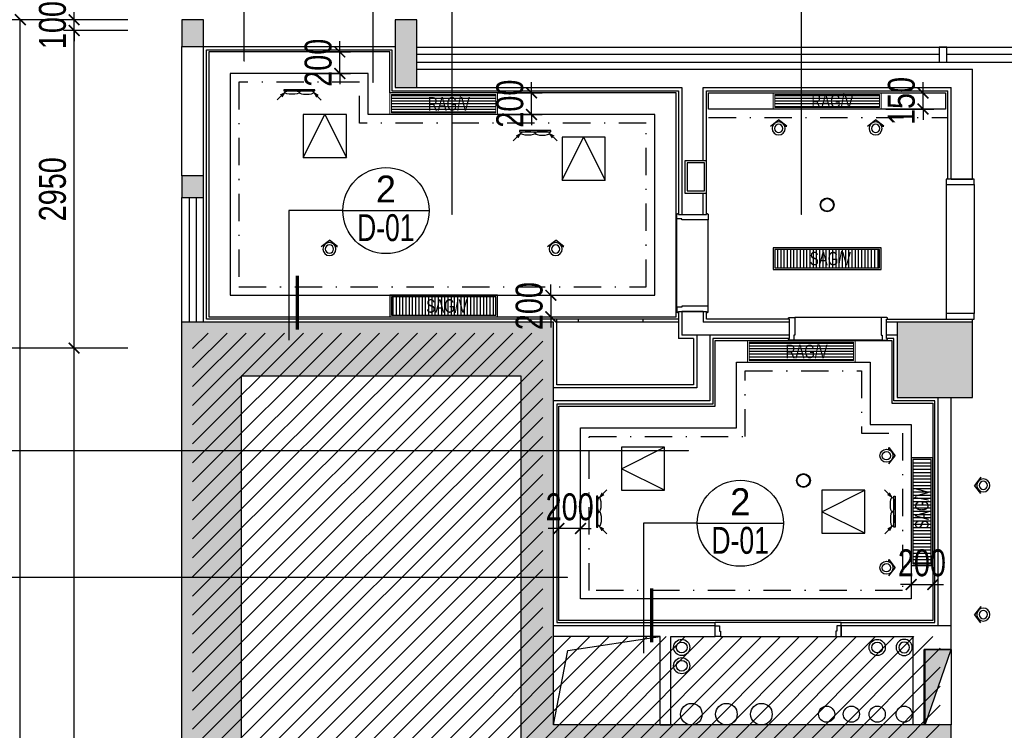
# Model space of a CAD drawing. Header units: millimetres. Extents: x -539149 to -534375, y 505028 to 505469.
# Tile 56 of 135: x -536701 to -536610, y 505299 to 505365. Entities that reach past the tile are written whole.
import ezdxf
from ezdxf.enums import TextEntityAlignment as Align

# ---------------------------------------------------------------- set-up
doc = ezdxf.new("R2010")
doc.units = ezdxf.units.MM
doc.header["$LTSCALE"] = 10
doc.linetypes.add('DASHDOTX2', pattern=[50.8, 25.4, -12.7, 0, -12.7])
doc.layers.get('Defpoints').update_dxf_attribs({"color": 8})
for name, color, linetype in [('-排水立管', 41, 'Continuous'), ('-消火栓', 242, 'Continuous'), ('-给水立管', 221, 'Continuous'), ('-自喷立管', 221, 'Continuous'), ('-雨水立管', 113, 'Continuous'), ('01-井道标注', 3, 'Continuous'), ('8', 8, 'Continuous'), ('A-建筑-原墙体', 2, 'Continuous'), ('A-建筑-拆墙', 251, 'Continuous'), ('A-建筑-新增墙体', 3, 'Continuous'), ('A-建筑-柱子、剪力墙', 251, 'Continuous'), ('A-建筑-窗户', 4, 'Continuous'), ('A-建筑-轴号', 3, 'Continuous'), ('B-平面-到顶装饰造型线', 6, 'Continuous'), ('B-平面-完成面造型线', 6, 'Continuous'), ('B-平面-尺寸', 8, 'Continuous'), ('B-平面-门洞线', 8, 'Continuous'), ('C-顶棚-灯具', 4, 'Continuous'), ('C-顶棚-细线', 31, 'Continuous'), ('C-顶棚-设备', 4, 'Continuous'), ('C-顶棚-造型线', 30, 'Continuous'), ('C-顶棚-造尺寸', 4, 'Continuous'), ('E-填充', 251, 'Continuous'), ('P-文字标注', 2, 'Continuous'), ('Q-立面-填充', 251, 'Continuous'), ('水管', 8, 'Continuous')]:
    doc.layers.add(name, color=color, linetype=linetype)
doc.layers.add('C-顶棚-空调', color=4, linetype='Continuous', lineweight=20)
doc.layers.add('E-空调', color=4, linetype='Continuous', lineweight=20)
doc.styles.add('CCD_DIM', font='txt', dxfattribs={"width": 0.8})
doc.styles.add('STSL', font='txt', dxfattribs={"width": 0.8})
doc.dimstyles.new('1', dxfattribs={"dimscale": 0, "dimtxt": 2.5, "dimasz": 1.5, "dimexe": 1, "dimexo": 0, "dimgap": 0.3, "dimtad": 1, "dimdec": 0, "dimzin": 0, "dimdsep": 46, "dimtxsty": 'Standard', "dimblk": 'ARCHTICK', "dimcen": 0.09, "dimclrd": 8, "dimclre": 8, "dimclrt": 4, "dimadec": 0, "dimazin": 0, "dimtfac": 1, "dimtdec": 0, "dimtix": 1, "dimtofl": 0, "dimtmove": 2, "dimatfit": 3, "dimldrblk": 'DOTSMALL', "dimfxl": 5, "dimfxlon": 1, "dimtolj": 1, "dimtzin": 0, "dimarcsym": 0})
doc.dimstyles.new('1-1', dxfattribs={"dimscale": 0, "dimtxt": 2.5, "dimasz": 1, "dimexe": 1, "dimexo": 1, "dimgap": 0.75, "dimtad": 1, "dimdec": 0, "dimrnd": 0.005, "dimzin": 0, "dimdsep": 46, "dimtxsty": 'CCD_DIM', "dimblk": 'ARCHTICK', "dimcen": 0.13, "dimclrd": 44, "dimclre": 44, "dimclrt": 50, "dimadec": 0, "dimazin": 0, "dimtfac": 1, "dimtdec": 0, "dimtix": 1, "dimtmove": 2, "dimatfit": 3, "dimldrblk": 'HBA_Leader_Dot', "dimfxl": 5, "dimfxlon": 1, "dimtvp": 1, "dimtolj": 1, "dimtzin": 0, "dimarcsym": 0})
pattern_1 = [(0, (15, 15), (0, 25), [])]

# ---------------------------------------------------------------- blocks, each defined once
blk = doc.blocks.new('YL')
at = {"layer": '水管'}
for radius in [75, 50]:
    blk.add_circle((0, 0), radius, dxfattribs=at)
blk = doc.blocks.new('WL')
at = {"layer": '-排水立管'}
for radius in [75, 50]:
    blk.add_circle((0, 0), radius, dxfattribs=at)
blk = doc.blocks.new('$TwtSys$00000434')
for p, q in [((-0.5, 0.5), (-0.5, -0.5)), ((-0.5, -0.5), (0.5, 0.5)), ((0.5, 0.5), (-0.5, 0.5)), ((0.5, -0.5), (0.5, 0.5)), ((-0.5, -0.5), (0.5, -0.5))]:
    blk.add_line(p, q)
blk.add_solid([(0.5, -0.5), (0.5, 0.5), (-0.5, -0.5)])
blk = doc.blocks.new('_ArchTick')
at = {"color": 0, "linetype": 'ByBlock', "const_width": 0.15}
blk.add_lwpolyline([(-0.5, -0.5), (0.5, 0.5)], dxfattribs=at)
blk = doc.blocks.new('HBA_Leader_Dot')
at = {"color": 0, "linetype": 'ByBlock'}
blk.add_line((-5, 0), (-10, 0), dxfattribs=at)
at = {"color": 0, "linetype": 'ByBlock', "const_width": 5}
blk.add_lwpolyline([(-2.5, 0, 1), (2.5, 0, 1)], format="xyb", close=True, dxfattribs=at)
blk = doc.blocks.new('*D134')
at = {"layer": 'B-平面-尺寸', "color": 44, "lineweight": -2, "ltscale": 0.01, "transparency": 16777216}
for p, q in [((-536696.173, 505365.199), (-536696.173, 505366.199)), ((-536691.173, 505365.199), (-536697.173, 505365.199)), ((-536696.173, 505364.199), (-536696.173, 505365.199)), ((-536691.173, 505364.199), (-536697.173, 505364.199)), ((-536696.173, 505364.199), (-536696.173, 505363.199))]:
    blk.add_line(p, q, dxfattribs=at)
at = {"layer": 'Defpoints', "color": 0, "ltscale": 0.01, "transparency": 16777216}
for p in [(-536696.173, 505365.199), (-536686.173, 505365.199), (-536686.173, 505364.199)]:
    blk.add_point(p, dxfattribs=at)
at = {"layer": 'B-平面-尺寸', "color": 44, "lineweight": -2, "ltscale": 0.01, "transparency": 16777216}
for p, rotation in [((-536696.173, 505365.199), 270), ((-536696.173, 505364.199), 90)]:
    blk.add_blockref('_ArchTick', p, dxfattribs=dict(at, rotation=rotation))
at = {"layer": 'B-平面-尺寸', "color": 50, "ltscale": 0.01, "transparency": 16777216, "insert": (-536698.173, 505364.699), "char_height": 2.5, "attachment_point": 5, "rotation": 90, "style": 'CCD_DIM'}
blk.add_mtext('\\A1;100', dxfattribs=at)
blk = doc.blocks.new('_FZH')
at = {"layer": 'A-建筑-原墙体'}
blk.add_lwpolyline([(-0.5, -0.5), (0.5, -0.5), (0.5, 0.5), (-0.5, 0.5)], close=True, dxfattribs=at)
at = {"layer": 'A-建筑-柱子、剪力墙'}
blk.add_solid([(-0.5, -0.5), (0.5, -0.5), (-0.5, 0.5), (0.5, 0.5)], dxfattribs=at)
blk = doc.blocks.new('*E181')
at = {"layer": 'B-平面-到顶装饰造型线', "color": 6}
for points in [[(0, 35.6), (-45, 35.6), (-45, 40.6), (-50, 40.6), (-50, 50.6), (-40, 50.6), (-40, 310.6), (-50, 310.6), (-50, 320.6), (-45, 320.6), (-45, 325.6), (10, 325.6), (10, 80.6), (0, 80.6)], [(820, 35.6), (865, 35.6), (865, 40.6), (870, 40.6), (870, 50.6), (860, 50.6), (860, 310.6), (870, 310.6), (870, 320.6), (865, 320.6), (865, 325.6), (810, 325.6), (810, 80.6), (820, 80.6)]]:
    blk.add_lwpolyline(points, close=True, dxfattribs=at)
at = {"layer": 'B-平面-门洞线', "color": 8}
for p, q in [((10, 325.6), (810, 325.6)), ((0, 35.6), (820, 35.6))]:
    blk.add_line(p, q, dxfattribs=at)
blk = doc.blocks.new('*E182')
at = {"layer": 'B-平面-到顶装饰造型线', "color": 6}
for points in [[(0, 35.6), (-45, 35.6), (-45, 40.6), (-50, 40.6), (-50, 50.6), (-40, 50.6), (-40, 230.6), (-50, 230.6), (-50, 240.6), (-45, 240.6), (-45, 245.6), (10, 245.6), (10, 80.6), (0, 80.6)], [(820, 35.6), (865, 35.6), (865, 40.6), (870, 40.6), (870, 50.6), (860, 50.6), (860, 230.6), (870, 230.6), (870, 240.6), (865, 240.6), (865, 245.6), (810, 245.6), (810, 80.6), (820, 80.6)]]:
    blk.add_lwpolyline(points, close=True, dxfattribs=at)
at = {"layer": 'B-平面-门洞线', "color": 8}
for p, q in [((10, 245.6), (810, 245.6)), ((0, 35.6), (820, 35.6))]:
    blk.add_line(p, q, dxfattribs=at)
blk = doc.blocks.new('120节能筒灯A')
at = {"layer": 'C-顶棚-灯具'}
blk.add_circle((0, 0), 60, dxfattribs=at)
at = {"layer": 'C-顶棚-灯具', "color": 8}
blk.add_circle((0, 0), 55, dxfattribs=at)
blk = doc.blocks.new('射灯(可调角度）')
h = blk.add_hatch(color=9)
edge = h.paths.add_edge_path()
edge.add_line((17.3, 44.1), (17.3, 59))
edge.add_line((17.3, 59), (63.3, 0))
edge.add_line((63.3, 0), (17.3, -59))
edge.add_line((17.3, -59), (17.3, -44.1))
edge.add_ellipse((0, 0), major_axis=(-33.5, 33.5), ratio=1, start_angle=156.44488, end_angle=225)
edge.add_ellipse((0, 0), major_axis=(33.5, 33.5), ratio=1, start_angle=315, end_angle=383.55512)
for p, q in [((17.3, 44.1), (17.3, 59)), ((17.3, 59), (63.3, 0)), ((17.3, -59), (63.3, 0))]:
    blk.add_line(p, q)
blk.add_circle((0, 0), 47.4)
at = {"color": 8}
blk.add_circle((0, 0), 30, dxfattribs=at)
blk = doc.blocks.new('J')
at = {"layer": 'E-空调', "color": 8}
for p, q in [((-141, 141), (-57, 93)), ((-141, 141), (-92, 56)), ((0, 0), (-141, 141)), ((-57, 93), (-93, 92)), ((-93, 92), (-92, 56))]:
    blk.add_line(p, q, dxfattribs=at)
for points in [[(-57, 93), (-93, 92), (-141, 141)], [(-92, 56), (-93, 92), (-141, 141)]]:
    blk.add_solid(points, dxfattribs=at)
blk = doc.blocks.new('侧装排扇')
at = {"layer": 'C-顶棚-设备', "linetype": 'Continuous'}
blk.add_lwpolyline([(-144.4, 0), (-144.4, 12), (144.4, 12), (144.4, 0), (-144.4, 0)], dxfattribs=at)
at = {"layer": 'C-顶棚-设备', "color": 8, "extrusion": (0, 0, -1)}
blk.add_ellipse((-66.7, 25), major_axis=(67, 0), ratio=0.266166, dxfattribs=at)
at = {"layer": 'C-顶棚-设备', "color": 8}
blk.add_ellipse((66.7, 25), major_axis=(-67, 0), ratio=0.266166, dxfattribs=at)
at = {"layer": 'C-顶棚-设备', "color": 8, "extrusion": (0, 0, -1), "yscale": 0.5, "zscale": -0.5, "rotation": 180}
for p, xscale in [((204.4, 95.8), -0.5), ((-204.4, 96.3), 0.5)]:
    blk.add_blockref('J', p, dxfattribs=dict(at, xscale=xscale))
blk = doc.blocks.new('A$C46331867')
at = {"layer": 'C-顶棚-灯具', "linetype": 'ByBlock'}
blk.add_lwpolyline([(-200, 0), (200, 0), (200, 400), (-200, 400)], close=True, dxfattribs=at)
at = {"layer": 'C-顶棚-灯具', "color": 8, "linetype": 'ByBlock'}
blk.add_lwpolyline([(-200, 0), (0, 400), (200, 0)], dxfattribs=at)
blk = doc.blocks.new('*D143')
at = {"layer": 'C-顶棚-造尺寸', "color": 44, "lineweight": -2, "ltscale": 0.01, "transparency": 16777216}
for p, q in [((-536653.716, 505358.399), (-536653.716, 505359.399)), ((-536656.844, 505358.399), (-536652.716, 505358.399)), ((-536653.716, 505356.399), (-536653.716, 505358.399)), ((-536656.844, 505356.399), (-536652.716, 505356.399)), ((-536653.716, 505356.399), (-536653.716, 505355.399))]:
    blk.add_line(p, q, dxfattribs=at)
at = {"layer": 'Defpoints', "color": 0, "ltscale": 0.01, "transparency": 16777216}
for p in [(-536657.844, 505358.399), (-536653.716, 505358.399), (-536657.844, 505356.399)]:
    blk.add_point(p, dxfattribs=at)
at = {"layer": 'C-顶棚-造尺寸', "color": 44, "lineweight": -2, "ltscale": 0.01, "transparency": 16777216}
for p, rotation in [((-536653.716, 505358.399), 270), ((-536653.716, 505356.399), 90)]:
    blk.add_blockref('_ArchTick', p, dxfattribs=dict(at, rotation=rotation))
at = {"layer": 'C-顶棚-造尺寸', "color": 50, "ltscale": 0.01, "transparency": 16777216, "insert": (-536655.716, 505357.399), "char_height": 2.5, "attachment_point": 5, "rotation": 90, "style": 'CCD_DIM'}
blk.add_mtext('\\A1;200', dxfattribs=at)
blk = doc.blocks.new('*D144')
at = {"layer": 'C-顶棚-造尺寸', "color": 44, "lineweight": -2, "ltscale": 0.01, "transparency": 16777216}
for p, q in [((-536671.51, 505362.199), (-536671.51, 505363.199)), ((-536674.273, 505362.199), (-536670.51, 505362.199)), ((-536671.51, 505360.199), (-536671.51, 505362.199)), ((-536674.273, 505360.199), (-536670.51, 505360.199)), ((-536671.51, 505360.199), (-536671.51, 505359.199))]:
    blk.add_line(p, q, dxfattribs=at)
at = {"layer": 'Defpoints', "color": 0, "ltscale": 0.01, "transparency": 16777216}
for p in [(-536675.273, 505362.199), (-536671.51, 505362.199), (-536675.273, 505360.199)]:
    blk.add_point(p, dxfattribs=at)
at = {"layer": 'C-顶棚-造尺寸', "color": 44, "lineweight": -2, "ltscale": 0.01, "transparency": 16777216}
for p, rotation in [((-536671.51, 505362.199), 270), ((-536671.51, 505360.199), 90)]:
    blk.add_blockref('_ArchTick', p, dxfattribs=dict(at, rotation=rotation))
at = {"layer": 'C-顶棚-造尺寸', "color": 50, "ltscale": 0.01, "transparency": 16777216, "insert": (-536673.51, 505361.199), "char_height": 2.5, "attachment_point": 5, "rotation": 90, "style": 'CCD_DIM'}
blk.add_mtext('\\A1;200', dxfattribs=at)
blk = doc.blocks.new('*D145')
at = {"layer": 'C-顶棚-造尺寸', "color": 44, "lineweight": -2, "ltscale": 0.01, "transparency": 16777216}
for p, q in [((-536617.372, 505358.399), (-536617.372, 505359.399)), ((-536620.83, 505358.399), (-536616.372, 505358.399)), ((-536617.372, 505356.899), (-536617.372, 505358.399)), ((-536620.83, 505356.899), (-536616.372, 505356.899)), ((-536617.372, 505356.899), (-536617.372, 505355.899))]:
    blk.add_line(p, q, dxfattribs=at)
at = {"layer": 'Defpoints', "color": 0, "ltscale": 0.01, "transparency": 16777216}
for p in [(-536621.83, 505358.399), (-536617.372, 505358.399), (-536621.83, 505356.899)]:
    blk.add_point(p, dxfattribs=at)
at = {"layer": 'C-顶棚-造尺寸', "color": 44, "lineweight": -2, "ltscale": 0.01, "transparency": 16777216}
for p, rotation in [((-536617.372, 505358.399), 270), ((-536617.372, 505356.899), 90)]:
    blk.add_blockref('_ArchTick', p, dxfattribs=dict(at, rotation=rotation))
at = {"layer": 'C-顶棚-造尺寸', "color": 50, "ltscale": 0.01, "transparency": 16777216, "insert": (-536619.372, 505357.649), "char_height": 2.5, "attachment_point": 5, "rotation": 90, "style": 'CCD_DIM'}
blk.add_mtext('\\A1;150', dxfattribs=at)
blk = doc.blocks.new('*D146')
at = {"layer": 'C-顶棚-造尺寸', "color": 44, "lineweight": -2, "ltscale": 0.01, "transparency": 16777216}
for p, q in [((-536651.92, 505339.599), (-536651.92, 505340.599)), ((-536655.259, 505339.599), (-536650.92, 505339.599)), ((-536651.92, 505339.599), (-536651.92, 505337.599)), ((-536655.259, 505337.599), (-536650.92, 505337.599)), ((-536651.92, 505337.599), (-536651.92, 505336.599))]:
    blk.add_line(p, q, dxfattribs=at)
at = {"layer": 'Defpoints', "color": 0, "ltscale": 0.01, "transparency": 16777216}
for p in [(-536656.259, 505339.599), (-536656.259, 505337.599), (-536651.92, 505337.599)]:
    blk.add_point(p, dxfattribs=at)
at = {"layer": 'C-顶棚-造尺寸', "color": 44, "lineweight": -2, "ltscale": 0.01, "transparency": 16777216}
for p, rotation in [((-536651.92, 505339.599), 270), ((-536651.92, 505337.599), 90)]:
    blk.add_blockref('_ArchTick', p, dxfattribs=dict(at, rotation=rotation))
at = {"layer": 'C-顶棚-造尺寸', "color": 50, "ltscale": 0.01, "transparency": 16777216, "insert": (-536653.92, 505338.599), "char_height": 2.5, "attachment_point": 5, "rotation": 90, "style": 'CCD_DIM'}
blk.add_mtext('\\A1;200', dxfattribs=at)
blk = doc.blocks.new('*D147')
at = {"layer": 'C-顶棚-造尺寸', "color": 44, "lineweight": -2, "ltscale": 0.01, "transparency": 16777216}
for p, q in [((-536618.473, 505316.759), (-536618.473, 505311.739)), ((-536616.473, 505316.759), (-536616.473, 505311.739)), ((-536618.473, 505312.739), (-536619.473, 505312.739)), ((-536618.473, 505312.739), (-536616.473, 505312.739)), ((-536616.473, 505312.739), (-536615.473, 505312.739))]:
    blk.add_line(p, q, dxfattribs=at)
at = {"layer": 'Defpoints', "color": 0, "ltscale": 0.01, "transparency": 16777216}
for p in [(-536618.473, 505317.759), (-536616.473, 505317.759), (-536616.473, 505312.739)]:
    blk.add_point(p, dxfattribs=at)
at = {"layer": 'C-顶棚-造尺寸', "color": 44, "lineweight": -2, "ltscale": 0.01, "transparency": 16777216}
blk.add_blockref('_ArchTick', (-536618.473, 505312.739), dxfattribs=at)
at = {"layer": 'C-顶棚-造尺寸', "color": 44, "lineweight": -2, "ltscale": 0.01, "transparency": 16777216, "rotation": 180}
blk.add_blockref('_ArchTick', (-536616.473, 505312.739), dxfattribs=at)
at = {"layer": 'C-顶棚-造尺寸', "color": 50, "ltscale": 0.01, "transparency": 16777216, "insert": (-536617.473, 505314.739), "char_height": 2.5, "attachment_point": 5, "style": 'CCD_DIM'}
blk.add_mtext('\\A1;200', dxfattribs=at)
blk = doc.blocks.new('*D148')
at = {"layer": 'C-顶棚-造尺寸', "color": 44, "lineweight": -2, "ltscale": 0.01, "transparency": 16777216}
for p, q in [((-536651.173, 505315.731), (-536651.173, 505318.94)), ((-536649.173, 505315.731), (-536649.173, 505318.94)), ((-536651.173, 505317.94), (-536652.173, 505317.94)), ((-536649.173, 505317.94), (-536651.173, 505317.94)), ((-536649.173, 505317.94), (-536648.173, 505317.94))]:
    blk.add_line(p, q, dxfattribs=at)
at = {"layer": 'Defpoints', "color": 0, "ltscale": 0.01, "transparency": 16777216}
for p in [(-536651.173, 505317.94), (-536651.173, 505314.731), (-536649.173, 505314.731)]:
    blk.add_point(p, dxfattribs=at)
at = {"layer": 'C-顶棚-造尺寸', "color": 44, "lineweight": -2, "ltscale": 0.01, "transparency": 16777216}
blk.add_blockref('_ArchTick', (-536651.173, 505317.94), dxfattribs=at)
at = {"layer": 'C-顶棚-造尺寸', "color": 44, "lineweight": -2, "ltscale": 0.01, "transparency": 16777216, "rotation": 180}
blk.add_blockref('_ArchTick', (-536649.173, 505317.94), dxfattribs=at)
at = {"layer": 'C-顶棚-造尺寸', "color": 50, "ltscale": 0.01, "transparency": 16777216, "insert": (-536650.173, 505319.94), "char_height": 2.5, "attachment_point": 5, "style": 'CCD_DIM'}
blk.add_mtext('\\A1;200', dxfattribs=at)
blk = doc.blocks.new('*U105')
at = {"layer": 'C-顶棚-灯具'}
h = blk.add_hatch(dxfattribs=at)
h.set_pattern_fill('_USER', color=8, scale=30, angle=90, style=0, pattern_type=0)
h.set_pattern_definition([(90, (15, 15), (-30, 2e-15), [])])
h.paths.add_polyline_path([(15, 185), (15, 15), (985, 15), (985, 185)])
at = {"layer": 'C-顶棚-灯具', "linetype": 'ByBlock'}
blk.add_lwpolyline([(0, 200), (0, 0), (1000, 0), (1000, 200)], close=True, dxfattribs=at)
at = {"layer": 'C-顶棚-灯具', "color": 8}
blk.add_lwpolyline([(15, 185), (15, 15), (985, 15), (985, 185)], close=True, dxfattribs=at)
at = {"layer": 'C-顶棚-灯具', "style": 'STSL', "width": 0.75}
blk.add_text('SAG/V', height=125, dxfattribs=at).set_placement((338.5, 38.7))
blk = doc.blocks.new('A$C6A8D0C23')
at = {"layer": 'C-顶棚-灯具'}
h = blk.add_hatch(dxfattribs=at)
h.set_pattern_fill('_USER', color=8, scale=25, style=0, pattern_type=0)
h.set_pattern_definition(pattern_1)
h.paths.add_polyline_path([(15, 185), (15, 15), (985, 15), (985, 185)])
at = {"layer": 'C-顶棚-空调', "color": 8}
blk.add_lwpolyline([(15, 185), (15, 15), (985, 15), (985, 185)], close=True, dxfattribs=at)
at = {"layer": 'E-空调', "linetype": 'ByBlock'}
blk.add_lwpolyline([(0, 200), (0, 0), (1000, 0), (1000, 200)], close=True, dxfattribs=at)
at = {"layer": 'E-空调', "style": 'STSL', "width": 0.75}
blk.add_text('RAG/V', height=125, dxfattribs=at).set_placement((353.9, 36))
blk = doc.blocks.new('*U106')
at = {"layer": 'C-顶棚-灯具'}
h = blk.add_hatch(dxfattribs=at)
h.set_pattern_fill('_USER', color=8, scale=25, style=0, pattern_type=0)
h.set_pattern_definition(pattern_1)
h.paths.add_polyline_path([(15, 160), (15, 40), (985, 40), (985, 160)])
at = {"layer": 'C-顶棚-空调', "color": 8}
blk.add_lwpolyline([(15, 160), (15, 40), (985, 40), (985, 160)], close=True, dxfattribs=at)
at = {"layer": 'E-空调', "linetype": 'ByBlock'}
blk.add_lwpolyline([(0, 175), (0, 25), (1000, 25), (1000, 175)], close=True, dxfattribs=at)
at = {"layer": 'E-空调', "style": 'STSL', "width": 0.75}
blk.add_text('RAG/V', height=125, dxfattribs=at).set_placement((353.9, 36))
blk = doc.blocks.new('A$C0688118A')
at = {"layer": 'P-文字标注', "color": 2}
blk.add_line((-8, 0), (0, 0), dxfattribs=at)
blk.add_circle((-4, 0), 4, dxfattribs=at)
blk.add_attdef('1', text='', height=2.5, dxfattribs=at).set_placement((-4, 2), align=Align.MIDDLE_CENTER)
at = {"layer": 'P-文字标注', "color": 2, "width": 3}
blk.add_attdef('222', text='', height=2.5, dxfattribs=at).set_placement((-6.679, -2.838), (-1.346, -2.838), align=Align.FIT)

msp = doc.modelspace()

# ---------------------------------------------------------------- hatches: boundary and pattern name
at = {"layer": 'E-填充', "ltscale": 0.01}
for points in [[(-536686.173, 505365.199), (-536686.173, 505362.699), (-536684.173, 505362.699), (-536684.173, 505365.199)], [(-536666.373, 505365.199), (-536666.373, 505358.899), (-536664.373, 505358.899), (-536664.373, 505365.199)], [(-536686.173, 505350.699), (-536686.173, 505348.699), (-536684.173, 505348.699), (-536684.173, 505350.699)], [(-536680.673, 505332.099), (-536654.673, 505332.099), (-536654.673, 505308.399), (-536654.673, 505290.199), (-536651.673, 505290.199), (-536651.673, 505296.699), (-536643.773, 505296.699), (-536617.773, 505296.699), (-536617.773, 505273.699), (-536623.773, 505273.699), (-536623.773, 505270.699), (-536614.773, 505270.699), (-536614.773, 505299.699), (-536617.173, 505299.699), (-536617.173, 505299.699), (-536617.773, 505299.699), (-536632.356, 505299.699, -0.008767), (-536632.391, 505299.699), (-536635.606, 505299.699, -0.008767), (-536635.641, 505299.699), (-536638.856, 505299.699, -0.008767), (-536638.891, 505299.699), (-536643.773, 505299.699), (-536651.673, 505299.699), (-536651.673, 505299.699), (-536651.673, 505308.399), (-536651.673, 505337.099), (-536686.173, 505337.099), (-536686.173, 505337.099), (-536686.173, 505270.699), (-536684.173, 505270.699), (-536673.173, 505270.699), (-536673.173, 505273.699), (-536680.673, 505273.699)]]:
    msp.add_hatch(color=256, dxfattribs=at).paths.add_polyline_path(points)
at = {"layer": 'Q-立面-填充', "ltscale": 0.005}
h = msp.add_hatch(dxfattribs=at)
h.set_pattern_fill('ANSI31', color=256, scale=1000, style=0)
h.set_pattern_definition([(45, (-536685.1732, 505189.6987), (-0.883883, 0.883883), [])])
h.paths.add_polyline_path([(-536622.573, 505189.699), (-536615.773, 505189.699), (-536615.773, 505307.899), (-536652.673, 505307.899), (-536652.673, 505336.099), (-536685.173, 505336.099), (-536685.173, 505249.699), (-536646.473, 505249.699), (-536646.473, 505210.399), (-536622.573, 505210.399)])

# ---------------------------------------------------------------- linework, layer by layer
at = {"layer": '-给水立管', "ltscale": 0.01}
for centre in [(-536626.323, 505300.699, 0.069), (-536624.023, 505300.699, 0.069), (-536621.623, 505300.699, 0.069), (-536619.123, 505300.699, 0.069)]:
    msp.add_circle(centre, 0.75, dxfattribs=at)
at = {"layer": '-自喷立管', "ltscale": 0.01}
for centre in [(-536638.873, 505300.699, 0.069), (-536635.623, 505300.699, 0.069), (-536632.373, 505300.699, 0.069)]:
    msp.add_circle(centre, 1, dxfattribs=at)
at = {"ltscale": 0.01}
msp.add_line((-536614.773, 505306.699, 0.069), (-536614.773, 505299.699, 0.069), dxfattribs=at)
at = {"layer": '01-井道标注', "ltscale": 0.01, "elevation": 0.069}
msp.add_lwpolyline([(-536651.673, 505299.699), (-536650.356, 505306.619), (-536641.773, 505307.899)], dxfattribs=at)
at = {"layer": 'A-建筑-原墙体', "ltscale": 0.01}
for p, q in [((-536686.173, 505365.199, 0.069), (-536686.173, 505362.699, 0.069)), ((-536684.173, 505365.199, 0.069), (-536686.173, 505365.199, 0.069)), ((-536684.173, 505362.699, 0.069), (-536684.173, 505365.199, 0.069)), ((-536666.373, 505365.199, 0.069), (-536666.373, 505358.899, 0.069)), ((-536664.373, 505365.199, 0.069), (-536666.373, 505365.199, 0.069)), ((-536664.373, 505358.899, 0.069), (-536664.373, 505365.199, 0.069)), ((-536686.173, 505362.699, 0.069), (-536684.173, 505362.699, 0.069)), ((-536686.173, 505350.699, 0.069), (-536686.173, 505362.699, 0.069)), ((-536684.173, 505362.699, 0.069), (-536666.373, 505362.699, 0.069)), ((-536684.173, 505350.699, 0.069), (-536684.173, 505362.699, 0.069)), ((-536664.373, 505360.599, 0.069), (-536612.773, 505360.599, 0.069)), ((-536666.373, 505358.899, 0.069), (-536639.773, 505358.899, 0.069)), ((-536639.773, 505358.899, 0.069), (-536639.773, 505347.099, 0.069)), ((-536637.773, 505358.899, 0.069), (-536614.773, 505358.899, 0.069)), ((-536637.773, 505352.099, 0.069), (-536637.773, 505358.899, 0.069)), ((-536686.173, 505350.699, 0.069), (-536686.173, 505348.699, 0.069)), ((-536684.173, 505350.699, 0.069), (-536686.173, 505350.699, 0.069)), ((-536684.173, 505348.699, 0.069), (-536684.173, 505350.699, 0.069)), ((-536637.773, 505347.099, 0.069), (-536637.773, 505349.099, 0.069)), ((-536686.173, 505348.699, 0.069), (-536684.173, 505348.699, 0.069)), ((-536639.773, 505347.099, 0.069), (-536637.773, 505347.099, 0.069)), ((-536637.773, 505338.099, 0.069), (-536639.773, 505338.099, 0.069)), ((-536639.773, 505338.099, 0.069), (-536639.773, 505335.899, 0.069)), ((-536639.773, 505338.099, 0.069), (-536637.773, 505338.099, 0.069)), ((-536637.773, 505338.099, 0.069), (-536637.773, 505337.099, 0.069)), ((-536651.673, 505337.099, 0.069), (-536686.173, 505337.099, 0.069)), ((-536686.173, 505270.699, 0.069), (-536686.173, 505337.099, 0.069)), ((-536651.673, 505308.399, 0.069), (-536651.673, 505337.099, 0.069)), ((-536629.773, 505337.099, 0.069), (-536637.773, 505337.099, 0.069)), ((-536629.773, 505335.899, 0.069), (-536629.773, 505337.099, 0.069)), ((-536619.773, 505337.099, 0.069), (-536620.773, 505337.099, 0.069)), ((-536620.773, 505335.899, 0.069), (-536620.773, 505337.099, 0.069)), ((-536629.773, 505335.899, 0.069), (-536639.773, 505335.899, 0.069)), ((-536619.773, 505335.899, 0.069), (-536620.773, 505335.899, 0.069)), ((-536654.673, 505332.099, 0.069), (-536680.673, 505332.099, 0.069)), ((-536680.673, 505332.099, 0.069), (-536680.673, 505273.699, 0.069)), ((-536654.673, 505308.399, 0.069), (-536654.673, 505332.099, 0.069)), ((-536615.973, 505308.899, 0.069), (-536615.973, 505330.099, 0.069)), ((-536614.773, 505308.899, 0.069), (-536614.773, 505330.099, 0.069)), ((-536636.673, 505308.899, 0.069), (-536651.673, 505308.899, 0.069)), ((-536636.673, 505307.899, 0.069), (-536636.673, 505308.899, 0.069)), ((-536614.773, 505308.899, 0.069), (-536624.973, 505308.899, 0.069)), ((-536624.973, 505308.899, 0.069), (-536624.973, 505307.899, 0.069)), ((-536617.173, 505308.899, 0.069), (-536617.773, 505308.899, 0.069)), ((-536614.773, 505306.699, 0.069), (-536614.773, 505308.899, 0.069)), ((-536654.673, 505290.199, 0.069), (-536654.673, 505308.399, 0.069)), ((-536651.673, 505299.699, 0.069), (-536651.673, 505308.399, 0.069)), ((-536641.773, 505307.899, 0.069), (-536651.673, 505307.899, 0.069)), ((-536641.773, 505299.699, 0.069), (-536641.773, 505307.899, 0.069)), ((-536640.773, 505299.699, 0.069), (-536640.773, 505307.899, 0.069)), ((-536640.773, 505307.899, 0.069), (-536636.673, 505307.899, 0.069)), ((-536624.973, 505307.899, 0.069), (-536618.273, 505307.899, 0.069)), ((-536618.273, 505299.699, 0.069), (-536618.273, 505307.899, 0.069)), ((-536614.773, 505306.699, 0.069), (-536617.273, 505306.699, 0.069)), ((-536617.273, 505299.699, 0.069), (-536617.273, 505306.699, 0.069)), ((-536643.773, 505299.699, 0.069), (-536651.673, 505299.699, 0.069)), ((-536617.773, 505299.699, 0.069), (-536643.773, 505299.699, 0.069)), ((-536641.773, 505299.699, 0.069), (-536640.773, 505299.699, 0.069)), ((-536614.773, 505299.699, 0.069), (-536617.773, 505299.699, 0.069)), ((-536614.773, 505270.699, 0.069), (-536614.773, 505299.699, 0.069))]:
    msp.add_line(p, q, dxfattribs=at)
at = {"layer": 'A-建筑-新增墙体', "ltscale": 0.01}
for p, q in [((-536612.773, 505350.399, 0.069), (-536612.773, 505360.599, 0.069)), ((-536614.773, 505350.399, 0.069), (-536614.773, 505358.899, 0.069)), ((-536614.773, 505350.399, 0.069), (-536612.773, 505350.399, 0.069)), ((-536638.373, 505335.899, 0.069), (-536638.373, 505330.999, 0.069)), ((-536637.173, 505335.899, 0.069), (-536637.173, 505329.799, 0.069)), ((-536638.373, 505330.999, 0.069), (-536651.673, 505330.999, 0.069)), ((-536637.173, 505329.799, 0.069), (-536651.673, 505329.799, 0.069))]:
    msp.add_line(p, q, dxfattribs=at)
at = {"layer": 'A-建筑-窗户', "ltscale": 0.01}
for p, q in [((-536664.373, 505362.649, 0.069), (-536359.773, 505362.649, 0.069)), ((-536664.373, 505361.982, 0.069), (-536615.873, 505361.982, 0.069)), ((-536615.173, 505361.982, 0.069), (-536608.473, 505361.982, 0.069)), ((-536664.373, 505361.249, 0.069), (-536359.773, 505361.249, 0.069)), ((-536686.173, 505337.099, 0.069), (-536686.173, 505348.699, 0.069)), ((-536685.507, 505348.699, 0.069), (-536685.507, 505337.099, 0.069)), ((-536684.84, 505348.699, 0.069), (-536684.84, 505337.099, 0.069)), ((-536684.173, 505337.099, 0.069), (-536684.173, 505348.699, 0.069))]:
    msp.add_line(p, q, dxfattribs=at)
at = {"layer": 'A-建筑-窗户', "ltscale": 0.01, "elevation": 0.069}
msp.add_lwpolyline([(-536615.873, 505361.249), (-536615.173, 505361.249), (-536615.173, 505362.649), (-536615.873, 505362.649)], close=True, dxfattribs=at)
at = {"layer": 'A-建筑-轴号', "ltscale": 0.01}
msp.add_line((-536691.173, 505334.699, 0.069), (-536706.173, 505334.699, 0.069), dxfattribs=at)
at = {"layer": 'B-平面-完成面造型线', "ltscale": 0.01}
for p, q in [((-536683.873, 505362.399, 0.069), (-536666.673, 505362.399, 0.069)), ((-536683.873, 505337.399, 0.069), (-536683.873, 505362.399, 0.069)), ((-536666.673, 505362.399, 0.069), (-536666.673, 505358.599, 0.069)), ((-536666.673, 505358.599, 0.069), (-536640.073, 505358.599, 0.069)), ((-536640.073, 505358.599, 0.069), (-536640.073, 505347.099, 0.069)), ((-536637.473, 505347.099, 0.069), (-536637.473, 505358.599, 0.069)), ((-536637.473, 505358.599, 0.069), (-536615.073, 505358.599, 0.069)), ((-536615.073, 505350.399, 0.069), (-536615.073, 505358.599, 0.069)), ((-536640.073, 505338.099, 0.069), (-536640.073, 505335.599, 0.069)), ((-536637.473, 505337.399, 0.069), (-536637.473, 505338.099, 0.069)), ((-536651.373, 505337.399, 0.069), (-536683.873, 505337.399, 0.069)), ((-536649.373, 505337.399, 0.069), (-536651.373, 505337.399, 0.069)), ((-536651.373, 505331.299, 0.069), (-536651.373, 505337.399, 0.069)), ((-536649.373, 505337.099, 0.069), (-536651.373, 505337.099, 0.069)), ((-536649.373, 505337.399, 0.069), (-536649.373, 505337.099, 0.069)), ((-536640.073, 505337.399, 0.069), (-536643.373, 505337.399, 0.069)), ((-536643.373, 505337.399, 0.069), (-536643.373, 505337.099, 0.069)), ((-536640.073, 505337.099, 0.069), (-536643.373, 505337.099, 0.069)), ((-536629.773, 505337.399, 0.069), (-536637.473, 505337.399, 0.069)), ((-536620.773, 505337.399, 0.069), (-536615.223, 505337.399, 0.069)), ((-536612.773, 505337.099, 0.069), (-536612.773, 505337.399, 0.069)), ((-536638.673, 505335.599, 0.069), (-536640.073, 505335.599, 0.069)), ((-536638.673, 505335.599, 0.069), (-536638.673, 505331.299, 0.069)), ((-536638.673, 505331.299, 0.069), (-536651.373, 505331.299, 0.069)), ((-536636.873, 505329.499, 0.069), (-536651.373, 505329.499, 0.069)), ((-536636.673, 505308.899, 0.069), (-536636.673, 505309.199, 0.069)), ((-536624.973, 505308.899, 0.069), (-536624.973, 505309.199, 0.069))]:
    msp.add_line(p, q, dxfattribs=at)
at = {"layer": 'B-平面-完成面造型线', "ltscale": 0.01, "elevation": 0.069}
for points in [[(-536639.473, 505352.099), (-536639.473, 505349.099), (-536637.473, 505349.099), (-536637.473, 505352.099)], [(-536639.273, 505351.899), (-536639.273, 505349.299), (-536637.673, 505349.299), (-536637.673, 505351.899)], [(-536615.223, 505349.899), (-536612.623, 505349.899), (-536612.623, 505350.399), (-536615.223, 505350.399)], [(-536615.223, 505337.399), (-536612.623, 505337.399), (-536612.623, 505337.899), (-536615.223, 505337.899)]]:
    msp.add_lwpolyline(points, close=True, dxfattribs=at)
for points in [[(-536629.773, 505335.599), (-536636.873, 505335.599)], [(-536629.773, 505335.599), (-536636.873, 505335.599), (-536636.873, 505329.499)], [(-536624.973, 505309.199), (-536616.273, 505309.199), (-536616.273, 505329.799), (-536620.073, 505329.799), (-536620.073, 505335.599), (-536620.773, 505335.599)], [(-536651.373, 505329.499), (-536651.373, 505309.199), (-536636.673, 505309.199)], [(-536636.273, 505308.899), (-536636.273, 505308.399), (-536636.173, 505308.399), (-536636.173, 505307.899), (-536636.673, 505307.899), (-536636.673, 505308.899), (-536636.273, 505308.899)], [(-536625.373, 505308.899), (-536625.373, 505308.399), (-536625.473, 505308.399), (-536625.473, 505307.899), (-536624.973, 505307.899), (-536624.973, 505308.899), (-536625.373, 505308.899)]]:
    msp.add_lwpolyline(points, dxfattribs=at)
at = {"layer": 'B-平面-门洞线', "ltscale": 0.01}
for p, q in [((-536624.973, 505309.199, 0.069), (-536636.673, 505309.199, 0.069)), ((-536636.173, 505307.899, 0.069), (-536625.473, 505307.899, 0.069))]:
    msp.add_line(p, q, dxfattribs=at)
at = {"layer": 'C-顶棚-细线', "ltscale": 0.01}
for p, q in [((-536615.223, 505349.899, 0.069), (-536615.223, 505337.899, 0.069)), ((-536612.623, 505349.899, 0.069), (-536612.623, 505337.899, 0.069))]:
    msp.add_line(p, q, dxfattribs=at)
at = {"layer": 'C-顶棚-造型线', "color": 51, "linetype": 'DASHDOTX2', "ltscale": 0.01}
msp.add_line((-536637.273, 505356.099, 0.069), (-536615.073, 505356.099, 0.069), dxfattribs=at)
at = {"layer": 'C-顶棚-造型线', "ltscale": 0.01}
for p, q in [((-536643.373, 505337.399, 0.069), (-536649.373, 505337.399, 0.069)), ((-536643.373, 505337.099, 0.069), (-536649.373, 505337.099, 0.069))]:
    msp.add_line(p, q, dxfattribs=at)
at = {"layer": 'C-顶棚-造型线', "ltscale": 0.01, "elevation": 0.069}
for points in [[(-536640.273, 505337.599), (-536640.273, 505358.399), (-536666.873, 505358.399), (-536666.873, 505362.199), (-536683.673, 505362.199), (-536683.673, 505337.599)], [(-536642.273, 505339.599), (-536642.273, 505356.399), (-536668.873, 505356.399), (-536668.873, 505360.199), (-536681.673, 505360.199), (-536681.673, 505339.599)], [(-536637.273, 505358.399), (-536615.273, 505358.399), (-536615.273, 505356.899), (-536637.273, 505356.899)], [(-536636.673, 505335.399), (-536620.273, 505335.399), (-536620.273, 505329.599), (-536616.473, 505329.599), (-536616.473, 505309.399), (-536651.173, 505309.399), (-536651.173, 505329.299), (-536636.673, 505329.299)], [(-536634.673, 505333.399), (-536622.273, 505333.399), (-536622.273, 505327.599), (-536618.473, 505327.599), (-536618.473, 505311.399), (-536649.173, 505311.399), (-536649.173, 505327.299), (-536634.673, 505327.299)]]:
    msp.add_lwpolyline(points, close=True, dxfattribs=at)
at = {"layer": 'C-顶棚-造型线', "color": 51, "linetype": 'DASHDOTX2', "ltscale": 0.01, "elevation": 0.069}
for points in [[(-536643.073, 505340.399), (-536643.073, 505355.599), (-536669.673, 505355.599), (-536669.673, 505359.399), (-536680.873, 505359.399), (-536680.873, 505340.399)], [(-536633.873, 505332.599), (-536623.073, 505332.599), (-536623.073, 505326.799), (-536619.273, 505326.799), (-536619.273, 505312.199), (-536648.373, 505312.199), (-536648.373, 505326.499), (-536633.873, 505326.499)]]:
    msp.add_lwpolyline(points, close=True, dxfattribs=at)
at = {"layer": 'P-文字标注', "color": 4}
for points in [[(-536671.228, 505347.472), (-536676.228, 505347.472), (-536676.228, 505335.421)], [(-536638.334, 505318.432), (-536643.334, 505318.432), (-536643.334, 505306.381)]]:
    msp.add_lwpolyline(points, dxfattribs=at)
at = {"layer": 'P-文字标注', "color": 4, "const_width": 0.3}
for points in [[(-536675.447, 505341.421), (-536675.447, 505336.421)], [(-536642.553, 505312.381), (-536642.553, 505307.381)]]:
    msp.add_lwpolyline(points, dxfattribs=at)

# ---------------------------------------------------------------- block references
at = {"layer": '-排水立管', "ltscale": 0.01, "xscale": 0.01, "yscale": 0.01, "zscale": 0.01}
for p in [(-536639.773, 505306.898, 0.069), (-536621.623, 505306.898, 0.069), (-536639.773, 505305.199, 0.069)]:
    msp.add_blockref('WL', p, dxfattribs=at)
at = {"layer": '-消火栓', "ltscale": 0.01, "xscale": -7.000000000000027, "yscale": 2.4, "zscale": 7, "rotation": 270.0000050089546}
msp.add_blockref('$TwtSys$00000434', (-536615.973, 505303.199, 0.069), dxfattribs=at)
at = {"layer": '-雨水立管', "ltscale": 0.01, "xscale": -0.00999975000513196, "yscale": 0.009999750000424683, "zscale": 0.01, "rotation": 304.4282512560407}
msp.add_blockref('YL', (-536619.123, 505306.898, 0.069), dxfattribs=at)
msp.add_blockref('YL', (-536619.123, 505306.898, 0.069), dxfattribs=at)
at = {"ltscale": 0.01, "xscale": -0.01, "yscale": 0.01, "zscale": 0.01, "rotation": 270}
msp.add_blockref('*E181', (-536640.579, 505338.499, 0.069), dxfattribs=at)
at = {"ltscale": 0.01, "xscale": -0.01, "yscale": 0.01, "zscale": 0.01}
msp.add_blockref('*E182', (-536621.173, 505335.093, 0.069), dxfattribs=at)
at = {"layer": '8'}
ref = msp.add_blockref('A$C0688118A', (-536663.228, 505347.472), dxfattribs=at)
ref.add_attrib('222', 'D-01', dxfattribs={"layer": 'P-文字标注', "color": 2, "height": 2.5, "width": 0.75}).set_placement((-536669.907, 505344.634), (-536664.574, 505344.634), align=Align.FIT)
ref.add_attrib('1', '2', dxfattribs={"layer": 'P-文字标注', "color": 2, "height": 2.5}).set_placement((-536667.228, 505349.472), align=Align.MIDDLE_CENTER)
ref = msp.add_blockref('A$C0688118A', (-536630.334, 505318.432), dxfattribs=at)
ref.add_attrib('222', 'D-01', dxfattribs={"layer": 'P-文字标注', "color": 2, "height": 2.5, "width": 0.75}).set_placement((-536637.013, 505315.594), (-536631.68, 505315.594), align=Align.FIT)
ref.add_attrib('1', '2', dxfattribs={"layer": 'P-文字标注', "color": 2, "height": 2.5}).set_placement((-536634.334, 505320.432), align=Align.MIDDLE_CENTER)
at = {"layer": 'A-建筑-原墙体', "ltscale": 0.01, "xscale": 7, "yscale": 7, "zscale": 7}
msp.add_blockref('_FZH', (-536616.273, 505333.599, 0.069), dxfattribs=at)
at = {"layer": 'C-顶棚-灯具', "linetype": 'ByBlock', "ltscale": 0.01}
for name, p, xscale, yscale, zscale, rotation in [('侧装排扇', (-536675.273, 505358.699, 0.069), -0.01, 0.01, 0.01, 180), ('射灯(可调角度）', (-536630.773, 505355.099, 0.069), -0.0128000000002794, 0.0128000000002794, 0.0128, 270), ('射灯(可调角度）', (-536621.773, 505355.099, 0.069), -0.0128000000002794, 0.0128000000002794, 0.0128, 270), ('侧装排扇', (-536653.373, 505354.899, 0.069), -0.01, 0.01, 0.01, 180), ('射灯(可调角度）', (-536672.473, 505343.899, 0.069), -0.0128000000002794, 0.0128000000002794, 0.0128, 270), ('射灯(可调角度）', (-536651.473, 505343.899, 0.069), -0.0128000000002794, 0.0128000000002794, 0.0128, 270), ('A$C46331867', (-536641.373, 505323.499, 0.069), 0.01, 0.01, 0.01, 90), ('侧装排扇', (-536647.673, 505319.499, 0.069), -0.01, 0.01, 0.01, 270), ('侧装排扇', (-536619.973, 505319.499, 0.069), 0.01, 0.01, 0.01, 90), ('A$C46331867', (-536622.773, 505319.499, 0.069), 0.01, 0.01, 0.01, 90)]:
    msp.add_blockref(name, p, dxfattribs=dict(at, xscale=xscale, yscale=yscale, zscale=zscale, rotation=rotation))
at = {"layer": 'C-顶棚-灯具', "ltscale": 0.01, "xscale": 0.01, "yscale": 0.01, "zscale": 0.01}
for name, p in [('A$C6A8D0C23', (-536666.873, 505356.399, 0.069)), ('*U106', (-536631.273, 505356.649, 0.069)), ('*U105', (-536631.273, 505341.999, 0.069)), ('*U105', (-536666.873, 505337.599, 0.069)), ('A$C6A8D0C23', (-536633.667, 505333.399, 0.069))]:
    msp.add_blockref(name, p, dxfattribs=at)
at = {"layer": 'C-顶棚-灯具', "linetype": 'ByBlock', "ltscale": 0.01}
for name, p, xscale, yscale, zscale in [('A$C46331867', (-536672.898, 505352.399, 0.069), 0.01, 0.01, 0.01), ('A$C46331867', (-536648.885, 505350.303, 0.069), 0.01, 0.01, 0.01), ('120节能筒灯A', (-536626.273, 505347.999, 0.069), 0.01066666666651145, 0.01066666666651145, 0.01066666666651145), ('射灯(可调角度）', (-536620.773, 505324.699, 0.069), 0.0128000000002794, 0.0128000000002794, 0.0128000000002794), ('120节能筒灯A', (-536628.473, 505322.399, 0.069), 0.01066666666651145, 0.01066666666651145, 0.01066666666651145), ('射灯(可调角度）', (-536611.773, 505321.949, 0.069), -0.0128000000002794, 0.0128000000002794, 0.0128), ('射灯(可调角度）', (-536620.773, 505314.299, 0.069), 0.0128000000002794, 0.0128000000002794, 0.0128000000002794), ('射灯(可调角度）', (-536611.773, 505309.949, 0.069), -0.0128000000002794, 0.0128000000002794, 0.0128)]:
    msp.add_blockref(name, p, dxfattribs=dict(at, xscale=xscale, yscale=yscale, zscale=zscale))
at = {"layer": 'C-顶棚-灯具', "ltscale": 0.01, "xscale": 0.01, "yscale": 0.01, "zscale": 0.01, "rotation": 90}
msp.add_blockref('*U105', (-536616.473, 505314.499, 0.069), dxfattribs=at)

# ---------------------------------------------------------------- dimensions: what is measured, and where the dimension line sits
at = {"layer": 'B-平面-尺寸', "ltscale": 0.01}
dim = msp.add_aligned_dim(p1=(-536686.173, 505364.199, 0.069), p2=(-536686.173, 505365.199, 0.069), distance=10, dimstyle='1-1', override={"dimscale": 1, "dimlfac": 100}, dxfattribs=at)
dim.commit()
dim.dimension.update_dxf_attribs({"geometry": '*D134', "text_midpoint": (-536698.173, 505364.699, 0.069)})
for p1, p2, distance in [((-536686.173, 505220.699, 0.069), (-536686.173, 505365.199, 0.069), 15), ((-536686.173, 505334.699, 0.069), (-536686.173, 505364.199, 0.069), 10), ((-536686.173, 505247.699, 0.069), (-536686.173, 505334.699, 0.069), 10)]:
    msp.add_aligned_dim(p1=p1, p2=p2, distance=distance, dimstyle='1-1', override={"dimscale": 1, "dimlfac": 100}, dxfattribs=at).render()
at = {"layer": 'C-顶棚-造尺寸', "ltscale": 0.01}
for base, p1, p2, picture, middle in [((-536671.51, 505362.199, 0.069), (-536675.273, 505360.199, 0.069), (-536675.273, 505362.199, 0.069), '*D144', (-536673.51, 505361.199, 0.069)), ((-536653.716, 505358.399, 0.069), (-536657.844, 505356.399, 0.069), (-536657.844, 505358.399, 0.069), '*D143', (-536655.716, 505357.399, 0.069)), ((-536617.372, 505358.399, 0.069), (-536621.83, 505356.899, 0.069), (-536621.83, 505358.399, 0.069), '*D145', (-536619.372, 505357.649, 0.069)), ((-536651.92, 505337.599, 0.069), (-536656.259, 505339.599, 0.069), (-536656.259, 505337.599, 0.069), '*D146', (-536653.92, 505338.599, 0.069))]:
    dim = msp.add_linear_dim(base=base, p1=p1, p2=p2, angle=90, dimstyle='1-1', override={"dimscale": 1, "dimlfac": 100}, dxfattribs=at)
    dim.commit()
    dim.dimension.update_dxf_attribs({"geometry": picture, "text_midpoint": middle})
for base, p1, p2, picture, middle in [((-536651.173, 505317.94, 0.069), (-536649.173, 505314.731, 0.069), (-536651.173, 505314.731, 0.069), '*D148', (-536650.173, 505319.94, 0.069)), ((-536616.473, 505312.739, 0.069), (-536618.473, 505317.759, 0.069), (-536616.473, 505317.759, 0.069), '*D147', (-536617.473, 505314.739, 0.069))]:
    dim = msp.add_linear_dim(base=base, p1=p1, p2=p2, dimstyle='1-1', override={"dimscale": 1, "dimlfac": 100}, dxfattribs=at)
    dim.commit()
    dim.dimension.update_dxf_attribs({"geometry": picture, "text_midpoint": middle})

# ---------------------------------------------------------------- leaders
at = {"layer": 'A-建筑-拆墙'}
for points in [[(-536680.377, 505361.352), (-536680.377, 505425.161), (-536660.895, 505425.161)], [(-536668.426, 505359.358), (-536668.426, 505415.161), (-536648.128, 505415.161)], [(-536661.084, 505347.108), (-536661.084, 505410.161), (-536641.602, 505410.161)], [(-536628.662, 505347.108), (-536628.662, 505410.161), (-536609.18, 505410.161)], [(-536639.15, 505325.172), (-536729.677, 505325.172)], [(-536650.37, 505313.398), (-536729.677, 505313.398)]]:
    msp.add_leader(points, dimstyle='1', override={"dimscale": 0.117162, "dimasz": 0.75, "dimtad": 0, "dimldrblk": 'Dot'}, dxfattribs=at)

doc.saveas('drawing.dxf')
